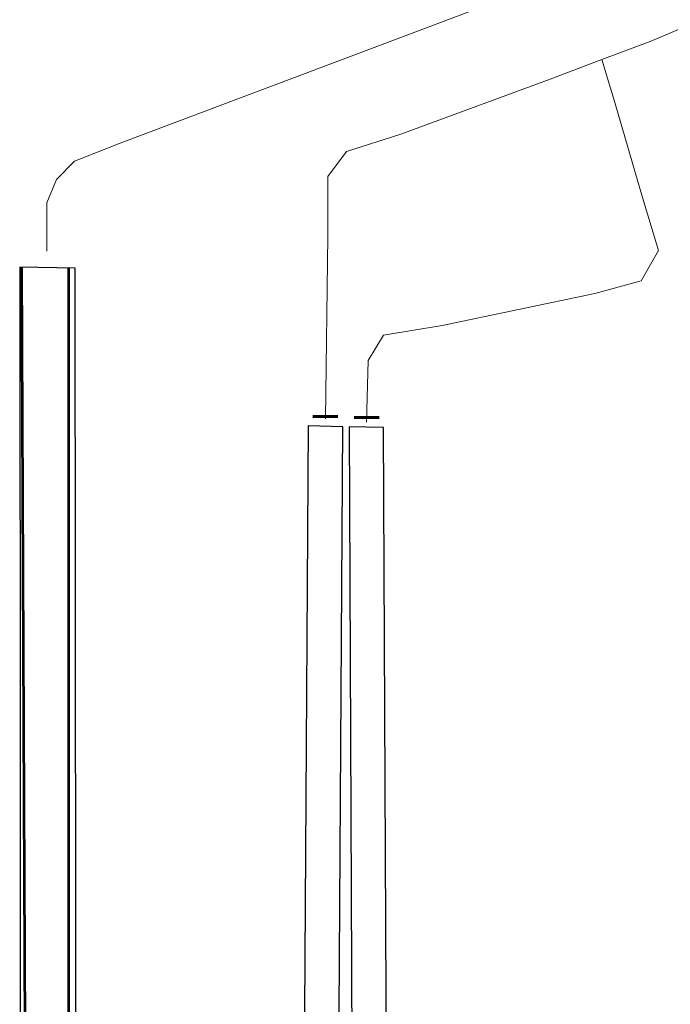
# Model space of a CAD drawing. Header units: metres. Extents: x 6538042 to 13082743, y 6022817 to 12049805.
# Tile 50 of 92: x 6539377 to 6539499, y 6024247 to 6024432. Entities that reach past the tile are written whole.
import ezdxf

# ---------------------------------------------------------------- set-up
doc = ezdxf.new("R2010")
doc.units = ezdxf.units.M
doc.header["$MEASUREMENT"] = 0
doc.layers.get('0').update_dxf_attribs({"linetype": 'CONTINUOUS', "lineweight": 18})
for name, color, linetype, lineweight in [('d-ciepłociag', 6, 'CONTINUOUS', 60), ('d-zasilanie', 1, 'CONTINUOUS', 53), ('przewod_cieplowniczy', 212, 'CONTINUOUS', 18)]:
    doc.layers.add(name, color=color, linetype=linetype, lineweight=lineweight)

msp = doc.modelspace()

# ---------------------------------------------------------------- linework, layer by layer
at = {"linetype": 'ByBlock', "lineweight": 30}
for points in [[(6539387.74685, 6024195.40883), (6539387.53076, 6024385.26575), (6539377.11035, 6024385.46375), (6539377.26852, 6024195.40883)], [(6539436.86408, 6024195.47406), (6539437.86607, 6024355.46042), (6539431.38401, 6024355.63749), (6539430.35564, 6024195.49277)], [(6539446.25287, 6024195.25893), (6539445.52083, 6024355.30609), (6539439.03877, 6024355.48316), (6539439.74442, 6024195.27407)]]:
    msp.add_lwpolyline(points, close=True, dxfattribs=at)
at = {"layer": 'd-ciepłociag', "color": 7, "linetype": 'Continuous'}
for p, q in [((6539436.91198, 6024357.3794), (6539432.24497, 6024357.39863)), ((6539444.7015, 6024357.182), (6539440.03449, 6024357.20123))]:
    msp.add_line(p, q, dxfattribs=at)
at = {"layer": 'd-zasilanie'}
for p, q in [((6539378.34406, 6024197.21833), (6539377.51363, 6024385.45609)), ((6539386.34291, 6024197.42295), (6539386.36016, 6024385.28799))]:
    msp.add_line(p, q, dxfattribs=at)
at = {"layer": 'przewod_cieplowniczy', "linetype": 'Continuous', "lineweight": 18}
for points in [[(6539496.10617, 6024534.58325), (6539521.41154, 6024474.26484), (6539524.41154, 6024466.66484), (6539523.61154, 6024461.56484), (6539520.41154, 6024457.26484), (6539508.71154, 6024452.66484), (6539467.41154, 6024435.66484), (6539396.01154, 6024408.76484), (6539387.41154, 6024405.36484), (6539384.01154, 6024401.96484), (6539382.21154, 6024397.56484), (6539382.21154, 6024388.46484)], [(6539523.3291, 6024534.58325), (6539551.85394, 6024468.28552), (6539555.25394, 6024460.88552), (6539554.45394, 6024455.88552), (6539551.25394, 6024451.68552), (6539544.35394, 6024448.58552), (6539495.65394, 6024427.88552), (6539486.55394, 6024424.48552), (6539476.85394, 6024420.78552), (6539448.75394, 6024410.48552)]]:
    msp.add_lwpolyline(points, dxfattribs=at)
at = {"layer": 'przewod_cieplowniczy', "linetype": 'Continuous', "lineweight": 18, "flags": 128}
for points in [[(6539486.55394, 6024424.48552), (6539489.05394, 6024416.38552), (6539494.25394, 6024398.58552), (6539497.25394, 6024388.58552), (6539493.95394, 6024382.88552), (6539485.25394, 6024380.48552), (6539456.55394, 6024374.48552), (6539445.55394, 6024372.68552), (6539442.63586, 6024367.91041), (6539442.34284, 6024356.34782)], [(6539448.75394, 6024410.48552), (6539438.55394, 6024407.18552), (6539435.05394, 6024402.48552), (6539435.05394, 6024391.28552), (6539434.60225, 6024356.98129)]]:
    msp.add_lwpolyline(points, dxfattribs=at)

doc.saveas('drawing.dxf')
